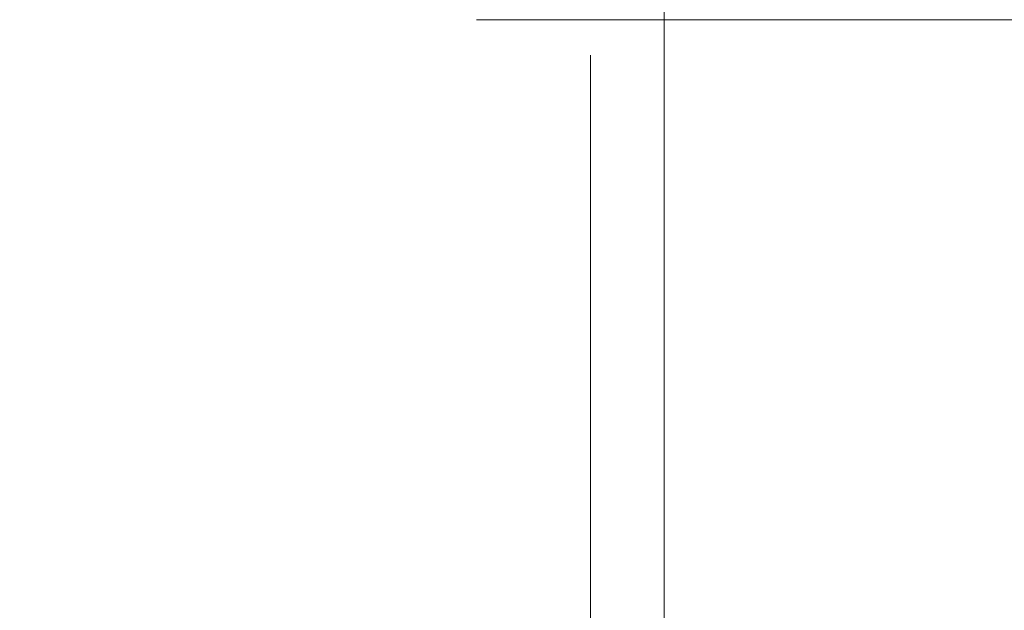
# Model space of a CAD drawing. Header units: centimetres. Extents: x -1316 to 21770, y -8842 to 3590.
# Tile 73 of 125: x 326 to 353, y 1648 to 1664. Entities that reach past the tile are written whole.
import ezdxf

# ---------------------------------------------------------------- set-up
doc = ezdxf.new("R2010")
doc.units = ezdxf.units.CM
doc.linetypes.add('Dash', pattern=[60, 30, -30])
for name, color, linetype, lineweight in [('A-DETL', 90, 'Continuous', 9), ('A-DETL-GENF', 92, 'Continuous', 9), ('A-DOOR', 31, 'Continuous', 13), ('A-DOOR-HDLN', 31, 'Dash', 9), ('A-WALL-IDEN', 211, 'Continuous', 13)]:
    doc.layers.add(name, color=color, linetype=linetype, lineweight=lineweight)

# ---------------------------------------------------------------- blocks, each defined once
blk = doc.blocks.new('Schueco_FWS_ADS-75-SimplySmart_inw_Family-02 - FWS SI insert unit 90-2368395-5_piętro III __10_50 m_ - stan projektowany')
at = {"layer": 'A-DETL-GENF'}
blk.add_line((-75.5, 6.6), (75.5, 6.6), dxfattribs=at)
at = {"layer": 'A-DOOR'}
blk.add_line((72.3, 58.25), (72.3, 7.6), dxfattribs=at)
at = {"layer": 'A-DOOR-HDLN'}
blk.add_arc((72.3, 7.6), 50.65, 90, 180, dxfattribs=at)

msp = doc.modelspace()

# ---------------------------------------------------------------- linework, layer by layer
at = {"layer": 'A-DETL', "linetype": 'Dash', "lineweight": 25}
msp.add_open_spline([(-555.623, 1472.575), (-478.908, 1472.575), (-476.079, 1472.575), (-439.123, 1472.575), (-439.123, 1435.619), (-439.123, 1432.79), (-439.123, 1329.11), (-439.123, 1326.281), (-439.123, 1289.326), (-402.167, 1289.326), (-399.339, 1289.326), (54.377, 1289.326), (347.204, 1289.326), (391.666, 1289.326), (418.55, 1316.21), (413.877, 1393.928), (413.877, 1663.126)], degree=3, knots=[0, 0, 0, 0, 1.274059, 2.1133, 2.95254, 4.521491, 5.717221, 7.286172, 8.125412, 8.964652, 14.361634, 22.556861, 31.207392, 35.311818, 37.065318, 41.276562, 41.276562, 41.276562, 41.276562], dxfattribs=at)
at = {"layer": 'A-WALL-IDEN'}
msp.add_line((343.644, 1670.726), (343.644, 1605.153), dxfattribs=at)

# ---------------------------------------------------------------- block references
at = {"layer": 'A-DOOR', "rotation": 180}
msp.add_blockref('Schueco_FWS_ADS-75-SimplySmart_inw_Family-02 - FWS SI insert unit 90-2368395-5_piętro III __10_50 m_ - stan projektowany', (413.877, 1670.726), dxfattribs=at)

doc.saveas('drawing.dxf')
